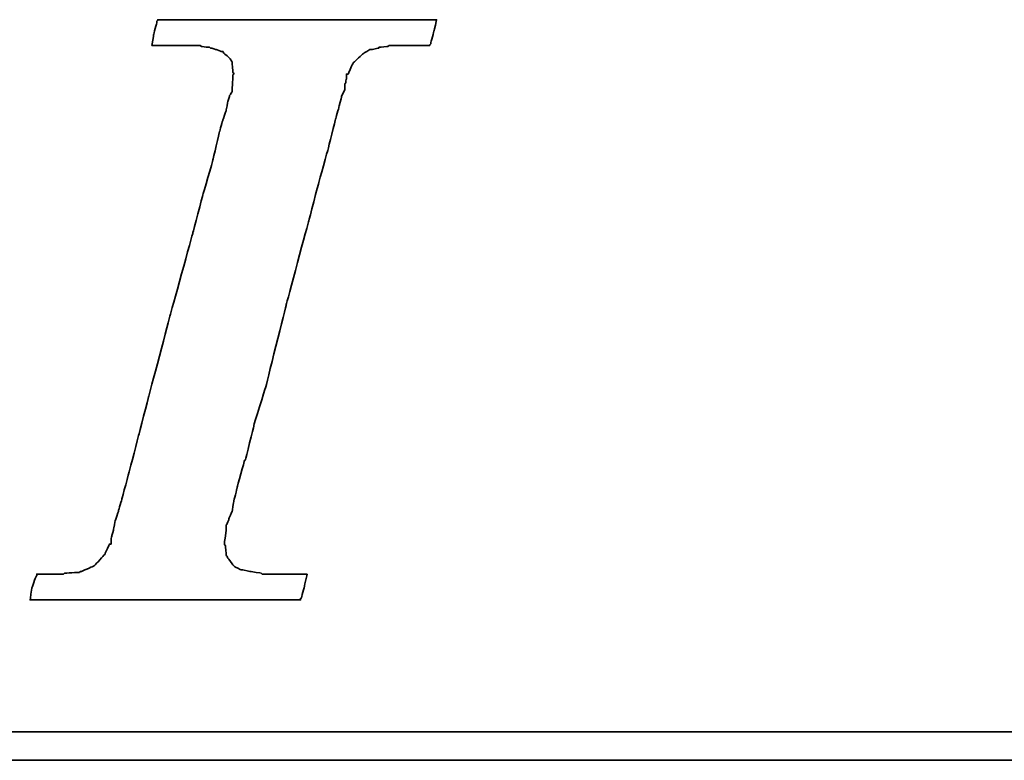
# Model space of a CAD drawing. Header units: millimetres. Extents: x -266 to -61, y 65 to 190.
# Tile 37 of 54: x -111.07 to -107.73, y 124.07 to 126.57. Entities that reach past the tile are written whole.
import ezdxf

# ---------------------------------------------------------------- set-up
doc = ezdxf.new("R2010")
doc.units = ezdxf.units.MM
doc.header["$LTSCALE"] = 0.1
doc.layers.add('CHA', color=7, linetype='CONTINUOUS')
doc.layers.add('layer 1', color=7, linetype='CONTINUOUS')

# ---------------------------------------------------------------- blocks, each defined once
blk = doc.blocks.new('TBI MOTION logo(完整正式版)')
at = {"layer": 'layer 1', "color": 22, "lineweight": 35}
for points, knots in [([(-40.59125, -7.94375), (-40.59125, -7.94375), (-40.97375, -7.94375), (-40.97375, -7.94375), (-40.97375, -7.94375), (-40.97375, -7.94375), (-41.38125, -7.94375), (-41.38125, -7.94375), (-41.38125, -7.94375), (-41.38125, -7.94375), (-41.54875, -7.94375), (-41.54875, -7.94375), (-41.54875, -7.94375), (-41.54875, -7.94375), (-41.59875, -7.94375), (-41.59875, -7.94375), (-41.59875, -7.94375), (-41.59875, -7.94375), (-41.88375, -7.94375), (-41.88375, -7.94375), (-41.88375, -7.94375), (-41.88375, -7.94375), (-41.90875, -7.91875), (-41.90875, -7.91875), (-41.90875, -7.91875), (-41.90875, -7.91875), (-42.19875, -7.87125), (-42.19875, -7.87125), (-42.19875, -7.87125), (-42.19875, -7.87125), (-42.43875, -7.82375), (-42.43875, -7.82375), (-42.43875, -7.82375), (-42.43875, -7.82375), (-42.45875, -7.82375), (-42.45875, -7.82375), (-42.45875, -7.82375), (-42.45875, -7.82375), (-42.48625, -7.82375), (-42.48625, -7.82375), (-42.48625, -7.82375), (-42.48625, -7.82375), (-42.67625, -7.72375), (-42.67625, -7.72375), (-42.67625, -7.72375), (-42.67625, -7.72375), (-42.70125, -7.70375), (-42.70125, -7.70375), (-42.70125, -7.70375), (-42.70125, -7.70375), (-42.72375, -7.67875), (-42.72375, -7.67875), (-42.72375, -7.67875), (-42.72375, -7.67875), (-42.86875, -7.48875), (-42.86875, -7.48875), (-42.86875, -7.48875), (-42.86875, -7.48875), (-42.89375, -7.43875), (-42.89375, -7.43875), (-42.89375, -7.43875), (-42.89375, -7.43875), (-42.91875, -7.38875), (-42.91875, -7.38875), (-42.91875, -7.38875), (-42.91875, -7.38875), (-42.93875, -7.12875), (-42.93875, -7.12875), (-42.93875, -7.12875), (-42.93875, -7.12875), (-42.96375, -7.10375), (-42.96375, -7.10375), (-42.96375, -7.10375), (-42.96375, -7.10375), (-42.96375, -7.05375), (-42.96375, -7.05375), (-42.96375, -7.05375), (-42.96375, -7.05375), (-42.96375, -7.00875), (-42.96375, -7.00875), (-42.96375, -7.00875), (-42.96375, -7.00875), (-42.91875, -6.69625), (-42.91875, -6.69625), (-42.91875, -6.69625), (-42.91875, -6.69625), (-42.91875, -6.62375), (-42.91875, -6.62375), (-42.91875, -6.62375), (-42.91875, -6.62375), (-42.91875, -6.59625), (-42.91875, -6.59625), (-42.91875, -6.59625), (-42.91875, -6.59625), (-42.91875, -6.57375), (-42.91875, -6.57375), (-42.91875, -6.57375), (-42.91875, -6.57375), (-42.91875, -6.52875), (-42.91875, -6.52875), (-42.91875, -6.52875), (-42.91875, -6.52875), (-42.89375, -6.50375), (-42.89375, -6.50375), (-42.89375, -6.50375), (-42.89375, -6.50375), (-42.84375, -6.38375), (-42.84375, -6.38375), (-42.84375, -6.38375), (-42.84375, -6.38375), (-42.84375, -6.35875), (-42.84375, -6.35875), (-42.84375, -6.35875), (-42.84375, -6.35875), (-42.74625, -6.14375), (-42.74625, -6.14375), (-42.74625, -6.14375), (-42.74625, -6.14375), (-42.70125, -5.85375), (-42.70125, -5.85375), (-42.70125, -5.85375), (-42.70125, -5.85375), (-42.60375, -5.47125), (-42.60375, -5.47125), (-42.60375, -5.47125), (-42.60375, -5.47125), (-42.60375, -5.44875), (-42.60375, -5.44875), (-42.60375, -5.44875), (-42.60375, -5.44875), (-42.38875, -4.67875), (-42.38875, -4.67875), (-42.38875, -4.67875), (-42.38875, -4.67875), (-42.36375, -4.65375), (-42.36375, -4.65375), (-42.36375, -4.65375), (-42.36375, -4.65375), (-42.12375, -3.69625), (-42.12375, -3.69625), (-42.12375, -3.69625), (-42.12375, -3.69625), (-42.12375, -3.67374), (-42.12375, -3.67374), (-42.12375, -3.67374), (-42.12375, -3.67374), (-41.78875, -2.59374), (-41.78875, -2.59374), (-41.78875, -2.59374), (-41.78875, -2.59374), (-41.18875, -0.19375), (-41.18875, -0.19375), (-41.18875, -0.19375), (-41.18875, -0.19375), (-40.54375, 2.20624), (-40.54375, 2.20624), (-40.54375, 2.20624), (-40.54375, 2.20624), (-40.25375, 3.30875), (-40.25375, 3.30875), (-40.25375, 3.30875), (-40.25375, 3.30875), (-39.98875, 4.27125), (-39.98875, 4.27125), (-39.98875, 4.27125), (-39.98875, 4.27125), (-39.77375, 5.13125), (-39.77375, 5.13125), (-39.77375, 5.13125), (-39.77375, 5.13125), (-39.67875, 5.47125), (-39.67875, 5.47125), (-39.67875, 5.47125), (-39.67875, 5.47125), (-39.60375, 5.75625), (-39.60375, 5.75625), (-39.60375, 5.75625), (-39.60375, 5.75625), (-39.60375, 5.78125), (-39.60375, 5.78125), (-39.60375, 5.78125), (-39.60375, 5.78125), (-39.50875, 5.97125), (-39.50875, 5.97125), (-39.50875, 5.97125), (-39.50875, 5.97125), (-39.50875, 6.13875), (-39.50875, 6.13875), (-39.50875, 6.13875), (-39.50875, 6.13875), (-39.48625, 6.16625), (-39.48625, 6.16625), (-39.48625, 6.16625), (-39.48625, 6.16625), (-39.46125, 6.28625), (-39.46125, 6.28625), (-39.46125, 6.28625), (-39.46125, 6.28625), (-39.46125, 6.42625), (-39.46125, 6.42625), (-39.46125, 6.42625), (-39.46125, 6.42625), (-39.41375, 6.42625), (-39.41375, 6.42625), (-39.41375, 6.42625), (-39.41375, 6.42625), (-39.29375, 6.69125), (-39.29375, 6.69125), (-39.29375, 6.69125), (-39.29375, 6.69125), (-39.26875, 6.74125), (-39.26875, 6.74125), (-39.26875, 6.74125), (-39.26875, 6.74125), (-39.24375, 6.76625), (-39.24375, 6.76625), (-39.24375, 6.76625), (-39.24375, 6.76625), (-38.98375, 7.00624), (-38.98375, 7.00624), (-38.98375, 7.00624), (-38.98375, 7.00624), (-38.95625, 7.02624), (-38.95625, 7.02624), (-38.95625, 7.02624), (-38.95625, 7.02624), (-38.78875, 7.12624), (-38.78875, 7.12624), (-38.78875, 7.12624), (-38.78875, 7.12624), (-38.76375, 7.12624), (-38.76375, 7.12624), (-38.76375, 7.12624), (-38.76375, 7.12624), (-38.74375, 7.12624), (-38.74375, 7.12624), (-38.74375, 7.12624), (-38.74375, 7.12624), (-38.52875, 7.17125), (-38.52875, 7.17125), (-38.52875, 7.17125), (-38.52875, 7.17125), (-38.52875, 7.19624), (-38.52875, 7.19624), (-38.52875, 7.19624), (-38.52875, 7.19624), (-38.50375, 7.19624), (-38.50375, 7.19624), (-38.50375, 7.19624), (-38.50375, 7.19624), (-38.26125, 7.21875), (-38.26125, 7.21875), (-38.26125, 7.21875), (-38.26125, 7.21875), (-38.23875, 7.24624), (-38.23875, 7.24624), (-38.23875, 7.24624), (-38.23875, 7.24624), (-38.21625, 7.24624), (-38.21625, 7.24624), (-38.21625, 7.24624), (-38.21625, 7.24624), (-38.18875, 7.24624), (-38.18875, 7.24624), (-38.18875, 7.24624), (-38.18875, 7.24624), (-37.90375, 7.24624), (-37.90375, 7.24624), (-37.90375, 7.24624), (-37.90375, 7.24624), (-37.85375, 7.24624), (-37.85375, 7.24624), (-37.85375, 7.24624), (-37.85375, 7.24624), (-37.75875, 7.24624), (-37.75875, 7.24624), (-37.75875, 7.24624), (-37.75875, 7.24624), (-37.42375, 7.24624), (-37.42375, 7.24624), (-37.42375, 7.24624), (-37.42375, 7.24624), (-37.08875, 7.24624), (-37.08875, 7.24624), (-37.08875, 7.24624), (-37.08875, 7.24624), (-37.06375, 7.24624), (-37.06375, 7.24624), (-37.06375, 7.24624), (-37.06375, 7.24624), (-37.06375, 7.26624), (-37.06375, 7.26624), (-37.06375, 7.26624), (-37.06375, 7.26624), (-37.03875, 7.29125), (-37.03875, 7.29125), (-37.03875, 7.29125), (-37.03875, 7.29125), (-37.03875, 7.31625), (-37.03875, 7.31625), (-37.03875, 7.31625), (-37.03875, 7.31625), (-36.94125, 7.67625), (-36.94125, 7.67625), (-36.94125, 7.67625), (-36.94125, 7.67625), (-36.86875, 7.98625), (-36.86875, 7.98625), (-36.86875, 7.98625), (-36.86875, 7.98625), (-36.98875, 7.98625), (-36.98875, 7.98625), (-36.98875, 7.98625), (-36.98875, 7.98625), (-37.42375, 7.98625), (-37.42375, 7.98625), (-37.42375, 7.98625), (-37.42375, 7.98625), (-37.94875, 7.98625), (-37.94875, 7.98625), (-37.94875, 7.98625), (-37.94875, 7.98625), (-38.57375, 7.98625), (-38.57375, 7.98625), (-38.57375, 7.98625), (-38.57375, 7.98625), (-39.29375, 7.98625), (-39.29375, 7.98625), (-39.29375, 7.98625), (-39.29375, 7.98625), (-40.82875, 7.98625), (-40.82875, 7.98625), (-40.82875, 7.98625), (-40.82875, 7.98625), (-42.36375, 7.98625), (-42.36375, 7.98625), (-42.36375, 7.98625), (-42.36375, 7.98625), (-43.08375, 7.98625), (-43.08375, 7.98625), (-43.08375, 7.98625), (-43.08375, 7.98625), (-43.70875, 7.98625), (-43.70875, 7.98625), (-43.70875, 7.98625), (-43.70875, 7.98625), (-44.23375, 7.98625), (-44.23375, 7.98625), (-44.23375, 7.98625), (-44.23375, 7.98625), (-44.66875, 7.98625), (-44.66875, 7.98625), (-44.66875, 7.98625), (-44.66875, 7.98625), (-44.88375, 7.98625), (-44.88375, 7.98625), (-44.88375, 7.98625), (-44.88375, 7.98625), (-44.90875, 7.94125), (-44.90875, 7.94125), (-44.90875, 7.94125), (-44.90875, 7.94125), (-44.90875, 7.91625), (-44.90875, 7.91625), (-44.90875, 7.91625), (-44.90875, 7.91625), (-45.00375, 7.55625), (-45.00375, 7.55625), (-45.00375, 7.55625), (-45.00375, 7.55625), (-45.05375, 7.24624), (-45.05375, 7.24624), (-45.05375, 7.24624), (-45.05375, 7.24624), (-44.61875, 7.24624), (-44.61875, 7.24624), (-44.61875, 7.24624), (-44.61875, 7.24624), (-44.11375, 7.24624), (-44.11375, 7.24624), (-44.11375, 7.24624), (-44.11375, 7.24624), (-43.99375, 7.24624), (-43.99375, 7.24624), (-43.99375, 7.24624), (-43.99375, 7.24624), (-43.94625, 7.24624), (-43.94625, 7.24624), (-43.94625, 7.24624), (-43.94625, 7.24624), (-43.92374, 7.24624), (-43.92374, 7.24624), (-43.92374, 7.24624), (-43.92374, 7.24624), (-43.65875, 7.24624), (-43.65875, 7.24624), (-43.65875, 7.24624), (-43.65875, 7.24624), (-43.63875, 7.21875), (-43.63875, 7.21875), (-43.63875, 7.21875), (-43.63875, 7.21875), (-43.46875, 7.19624), (-43.46875, 7.19624), (-43.46875, 7.19624), (-43.46875, 7.19624), (-43.39875, 7.19624), (-43.39875, 7.19624), (-43.39875, 7.19624), (-43.39875, 7.19624), (-43.37125, 7.17125), (-43.37125, 7.17125), (-43.37125, 7.17125), (-43.37125, 7.17125), (-43.34875, 7.17125), (-43.34875, 7.17125), (-43.34875, 7.17125), (-43.34875, 7.17125), (-43.20375, 7.12624), (-43.20375, 7.12624), (-43.20375, 7.12624), (-43.20375, 7.12624), (-43.05875, 7.07624), (-43.05875, 7.07624), (-43.05875, 7.07624), (-43.05875, 7.07624), (-43.01375, 7.07624), (-43.01375, 7.07624), (-43.01375, 7.07624), (-43.01375, 7.07624), (-42.98875, 7.02624), (-42.98875, 7.02624), (-42.98875, 7.02624), (-42.98875, 7.02624), (-42.79875, 6.86125), (-42.79875, 6.86125), (-42.79875, 6.86125), (-42.79875, 6.86125), (-42.77375, 6.81125), (-42.77375, 6.81125), (-42.77375, 6.81125), (-42.77375, 6.81125), (-42.74625, 6.76625), (-42.74625, 6.76625), (-42.74625, 6.76625), (-42.74625, 6.76625), (-42.72375, 6.47625), (-42.72375, 6.47625), (-42.72375, 6.47625), (-42.72375, 6.47625), (-42.70125, 6.45124), (-42.70125, 6.45124), (-42.70125, 6.45124), (-42.70125, 6.45124), (-42.70125, 6.42625), (-42.70125, 6.42625), (-42.70125, 6.42625), (-42.70125, 6.42625), (-42.72375, 6.40625), (-42.72375, 6.40625), (-42.72375, 6.40625), (-42.72375, 6.40625), (-42.74625, 5.97125), (-42.74625, 5.97125), (-42.74625, 5.97125), (-42.74625, 5.97125), (-42.74625, 5.94625), (-42.74625, 5.94625), (-42.74625, 5.94625), (-42.74625, 5.94625), (-42.74625, 5.92625), (-42.74625, 5.92625), (-42.74625, 5.92625), (-42.74625, 5.92625), (-42.77375, 5.87625), (-42.77375, 5.87625), (-42.77375, 5.87625), (-42.77375, 5.87625), (-42.81875, 5.80625), (-42.81875, 5.80625), (-42.81875, 5.80625), (-42.81875, 5.80625), (-42.86875, 5.63625), (-42.86875, 5.63625), (-42.86875, 5.63625), (-42.86875, 5.63625), (-42.91875, 5.39625), (-42.91875, 5.39625), (-42.91875, 5.39625), (-42.91875, 5.39625), (-42.91875, 5.37124), (-42.91875, 5.37124), (-42.91875, 5.37124), (-42.91875, 5.37124), (-43.01375, 5.10874), (-43.01375, 5.10874), (-43.01375, 5.10874), (-43.01375, 5.10874), (-43.10875, 4.77124), (-43.10875, 4.77124), (-43.10875, 4.77124), (-43.10875, 4.77124), (-43.29875, 3.95625), (-43.29875, 3.95625), (-43.29875, 3.95625), (-43.29875, 3.95625), (-43.58875, 2.95125), (-43.58875, 2.95125), (-43.58875, 2.95125), (-43.58875, 2.95125), (-43.87375, 1.87125), (-43.87375, 1.87125), (-43.87375, 1.87125), (-43.87375, 1.87125), (-44.52625, -0.50374), (-44.52625, -0.50374), (-44.52625, -0.50374), (-44.52625, -0.50374), (-45.14875, -2.85375), (-45.14875, -2.85375), (-45.14875, -2.85375), (-45.14875, -2.85375), (-45.43375, -3.95875), (-45.43375, -3.95875), (-45.43375, -3.95875), (-45.43375, -3.95875), (-45.69875, -4.96875), (-45.69875, -4.96875), (-45.69875, -4.96875), (-45.69875, -4.96875), (-45.91375, -5.78375), (-45.91375, -5.78375), (-45.91375, -5.78375), (-45.91375, -5.78375), (-46.01375, -6.11875), (-46.01375, -6.11875), (-46.01375, -6.11875), (-46.01375, -6.11875), (-46.01375, -6.14375), (-46.01375, -6.14375), (-46.01375, -6.14375), (-46.01375, -6.14375), (-46.10875, -6.40875), (-46.10875, -6.40875), (-46.10875, -6.40875), (-46.10875, -6.40875), (-46.15375, -6.64875), (-46.15375, -6.64875), (-46.15375, -6.64875), (-46.15375, -6.64875), (-46.20375, -6.83875), (-46.20375, -6.83875), (-46.20375, -6.83875), (-46.20375, -6.83875), (-46.22875, -6.93375), (-46.22875, -6.93375), (-46.22875, -6.93375), (-46.22875, -6.93375), (-46.22875, -7.07875), (-46.22875, -7.07875), (-46.22875, -7.07875), (-46.22875, -7.07875), (-46.27375, -7.07875), (-46.27375, -7.07875), (-46.27375, -7.07875), (-46.27375, -7.07875), (-46.39375, -7.34375), (-46.39375, -7.34375), (-46.39375, -7.34375), (-46.39375, -7.34375), (-46.39375, -7.36875), (-46.39375, -7.36875), (-46.39375, -7.36875), (-46.39375, -7.36875), (-46.42125, -7.38875), (-46.42125, -7.38875), (-46.42125, -7.38875), (-46.42125, -7.38875), (-46.68375, -7.67875), (-46.68375, -7.67875), (-46.68375, -7.67875), (-46.68375, -7.67875), (-46.70875, -7.70375), (-46.70875, -7.70375), (-46.70875, -7.70375), (-46.70875, -7.70375), (-46.75375, -7.72375), (-46.75375, -7.72375), (-46.75375, -7.72375), (-46.75375, -7.72375), (-47.08875, -7.87125), (-47.08875, -7.87125), (-47.08875, -7.87125), (-47.08875, -7.87125), (-47.11625, -7.87125), (-47.11625, -7.87125), (-47.11625, -7.87125), (-47.11625, -7.87125), (-47.13875, -7.89375), (-47.13875, -7.89375), (-47.13875, -7.89375), (-47.13875, -7.89375), (-47.56875, -7.91875), (-47.56875, -7.91875), (-47.56875, -7.91875), (-47.56875, -7.91875), (-47.59625, -7.94375), (-47.59625, -7.94375), (-47.59625, -7.94375), (-47.59625, -7.94375), (-47.64375, -7.94375), (-47.64375, -7.94375), (-47.64375, -7.94375), (-47.64375, -7.94375), (-47.73625, -7.94375), (-47.73625, -7.94375), (-47.73625, -7.94375), (-47.73625, -7.94375), (-48.07375, -7.94375), (-48.07375, -7.94375), (-48.07375, -7.94375), (-48.07375, -7.94375), (-48.36125, -7.94375), (-48.36125, -7.94375), (-48.36125, -7.94375), (-48.36125, -7.94375), (-48.36125, -7.96625), (-48.36125, -7.96625), (-48.36125, -7.96625), (-48.36125, -7.96625), (-48.36125, -7.99125), (-48.36125, -7.99125), (-48.36125, -7.99125), (-48.36125, -7.99125), (-48.38875, -8.01375), (-48.38875, -8.01375), (-48.38875, -8.01375), (-48.38875, -8.01375), (-48.50875, -8.34875), (-48.50875, -8.34875), (-48.50875, -8.34875), (-48.50875, -8.34875), (-48.55375, -8.68625), (-48.55375, -8.68625), (-48.55375, -8.68625), (-48.55375, -8.68625), (-48.45875, -8.68625), (-48.45875, -8.68625), (-48.45875, -8.68625), (-48.45875, -8.68625), (-48.07375, -8.68625), (-48.07375, -8.68625), (-48.07375, -8.68625), (-48.07375, -8.68625), (-47.52375, -8.68625), (-47.52375, -8.68625), (-47.52375, -8.68625), (-47.52375, -8.68625), (-46.92375, -8.68625), (-46.92375, -8.68625), (-46.92375, -8.68625), (-46.92375, -8.68625), (-46.25375, -8.68625), (-46.25375, -8.68625), (-46.25375, -8.68625), (-46.25375, -8.68625), (-46.20375, -8.68625), (-46.20375, -8.68625), (-46.20375, -8.68625), (-46.20375, -8.68625), (-44.71375, -8.68625), (-44.71375, -8.68625), (-44.71375, -8.68625), (-44.71375, -8.68625), (-43.22875, -8.68625), (-43.22875, -8.68625), (-43.22875, -8.68625), (-43.22875, -8.68625), (-42.55875, -8.68625), (-42.55875, -8.68625), (-42.55875, -8.68625), (-42.55875, -8.68625), (-42.50875, -8.68625), (-42.50875, -8.68625), (-42.50875, -8.68625), (-42.50875, -8.68625), (-41.93375, -8.68625), (-41.93375, -8.68625), (-41.93375, -8.68625), (-41.93375, -8.68625), (-41.38125, -8.68625), (-41.38125, -8.68625), (-41.38125, -8.68625), (-41.38125, -8.68625), (-40.97375, -8.68625), (-40.97375, -8.68625), (-40.97375, -8.68625), (-40.97375, -8.68625), (-40.78125, -8.68625), (-40.78125, -8.68625), (-40.78125, -8.68625), (-40.78125, -8.68625), (-40.78125, -8.63875), (-40.78125, -8.63875), (-40.78125, -8.63875), (-40.78125, -8.63875), (-40.75875, -8.63875), (-40.75875, -8.63875), (-40.75875, -8.63875), (-40.75875, -8.63875), (-40.66375, -8.27875), (-40.66375, -8.27875), (-40.66375, -8.27875), (-40.66375, -8.27875), (-40.59125, -7.94375), (-40.59125, -7.94375)], [0, 0, 0, 0, 0.00558659, 0.00558659, 0.00558659, 0.0055866, 0.01117318, 0.01117318, 0.01117318, 0.01117319, 0.01675978, 0.01675978, 0.01675978, 0.01675979, 0.02234637, 0.02234637, 0.02234637, 0.02234638, 0.02793296, 0.02793296, 0.02793296, 0.02793297, 0.03351955, 0.03351955, 0.03351955, 0.03351956, 0.03910615, 0.03910615, 0.03910615, 0.03910616, 0.04469274, 0.04469274, 0.04469274, 0.04469275, 0.05027933, 0.05027933, 0.05027933, 0.05027934, 0.05586592, 0.05586592, 0.05586592, 0.05586593, 0.06145251, 0.06145251, 0.06145251, 0.06145252, 0.06703911, 0.06703911, 0.06703911, 0.06703912, 0.0726257, 0.0726257, 0.0726257, 0.07262571, 0.07821229, 0.07821229, 0.07821229, 0.0782123, 0.08379888, 0.08379888, 0.08379888, 0.08379889, 0.08938547, 0.08938547, 0.08938547, 0.08938548, 0.09497207, 0.09497207, 0.09497207, 0.09497208, 0.10055866, 0.10055866, 0.10055866, 0.10055867, 0.10614525, 0.10614525, 0.10614525, 0.10614526, 0.11173184, 0.11173184, 0.11173184, 0.11173185, 0.11731844, 0.11731844, 0.11731844, 0.11731845, 0.12290503, 0.12290503, 0.12290503, 0.12290504, 0.12849162, 0.12849162, 0.12849162, 0.12849163, 0.13407821, 0.13407821, 0.13407821, 0.13407822, 0.1396648, 0.1396648, 0.1396648, 0.13966481, 0.1452514, 0.1452514, 0.1452514, 0.14525141, 0.15083799, 0.15083799, 0.15083799, 0.150838, 0.15642458, 0.15642458, 0.15642458, 0.15642459, 0.16201117, 0.16201117, 0.16201117, 0.16201118, 0.16759777, 0.16759777, 0.16759777, 0.16759778, 0.17318436, 0.17318436, 0.17318436, 0.17318437, 0.17877095, 0.17877095, 0.17877095, 0.17877096, 0.18435754, 0.18435754, 0.18435754, 0.18435755, 0.18994413, 0.18994413, 0.18994413, 0.18994414, 0.19553073, 0.19553073, 0.19553073, 0.19553074, 0.20111732, 0.20111732, 0.20111732, 0.20111733, 0.20670391, 0.20670391, 0.20670391, 0.20670392, 0.2122905, 0.2122905, 0.2122905, 0.21229051, 0.21787709, 0.21787709, 0.21787709, 0.2178771, 0.22346369, 0.22346369, 0.22346369, 0.2234637, 0.22905028, 0.22905028, 0.22905028, 0.22905029, 0.23463687, 0.23463687, 0.23463687, 0.23463688, 0.24022346, 0.24022346, 0.24022346, 0.24022347, 0.24581006, 0.24581006, 0.24581006, 0.24581007, 0.25139665, 0.25139665, 0.25139665, 0.25139666, 0.25698324, 0.25698324, 0.25698324, 0.25698325, 0.26256983, 0.26256983, 0.26256983, 0.26256984, 0.26815642, 0.26815642, 0.26815642, 0.26815643, 0.27374302, 0.27374302, 0.27374302, 0.27374303, 0.27932961, 0.27932961, 0.27932961, 0.27932962, 0.2849162, 0.2849162, 0.2849162, 0.28491621, 0.29050279, 0.29050279, 0.29050279, 0.2905028, 0.29608939, 0.29608939, 0.29608939, 0.2960894, 0.30167598, 0.30167598, 0.30167598, 0.30167599, 0.30726257, 0.30726257, 0.30726257, 0.30726258, 0.31284916, 0.31284916, 0.31284916, 0.31284917, 0.31843575, 0.31843575, 0.31843575, 0.31843576, 0.32402235, 0.32402235, 0.32402235, 0.32402236, 0.32960894, 0.32960894, 0.32960894, 0.32960895, 0.33519553, 0.33519553, 0.33519553, 0.33519554, 0.34078212, 0.34078212, 0.34078212, 0.34078213, 0.34636872, 0.34636872, 0.34636872, 0.34636873, 0.35195531, 0.35195531, 0.35195531, 0.35195532, 0.3575419, 0.3575419, 0.3575419, 0.35754191, 0.36312849, 0.36312849, 0.36312849, 0.3631285, 0.36871508, 0.36871508, 0.36871508, 0.36871509, 0.37430168, 0.37430168, 0.37430168, 0.37430169, 0.37988827, 0.37988827, 0.37988827, 0.37988828, 0.38547486, 0.38547486, 0.38547486, 0.38547487, 0.39106145, 0.39106145, 0.39106145, 0.39106146, 0.39664804, 0.39664804, 0.39664804, 0.39664805, 0.40223464, 0.40223464, 0.40223464, 0.40223465, 0.40782123, 0.40782123, 0.40782123, 0.40782124, 0.41340782, 0.41340782, 0.41340782, 0.41340783, 0.41899441, 0.41899441, 0.41899441, 0.41899442, 0.42458101, 0.42458101, 0.42458101, 0.42458102, 0.4301676, 0.4301676, 0.4301676, 0.43016761, 0.43575419, 0.43575419, 0.43575419, 0.4357542, 0.44134078, 0.44134078, 0.44134078, 0.44134079, 0.44692737, 0.44692737, 0.44692737, 0.44692738, 0.45251397, 0.45251397, 0.45251397, 0.45251398, 0.45810056, 0.45810056, 0.45810056, 0.45810057, 0.46368715, 0.46368715, 0.46368715, 0.46368716, 0.46927374, 0.46927374, 0.46927374, 0.46927375, 0.47486034, 0.47486034, 0.47486034, 0.47486035, 0.48044693, 0.48044693, 0.48044693, 0.48044694, 0.48603352, 0.48603352, 0.48603352, 0.48603353, 0.49162011, 0.49162011, 0.49162011, 0.49162012, 0.4972067, 0.4972067, 0.4972067, 0.49720671, 0.5027933, 0.5027933, 0.5027933, 0.50279331, 0.50837989, 0.50837989, 0.50837989, 0.5083799, 0.51396648, 0.51396648, 0.51396648, 0.51396649, 0.51955307, 0.51955307, 0.51955307, 0.51955308, 0.52513966, 0.52513966, 0.52513966, 0.52513967, 0.53072626, 0.53072626, 0.53072626, 0.53072627, 0.53631285, 0.53631285, 0.53631285, 0.53631286, 0.54189944, 0.54189944, 0.54189944, 0.54189945, 0.54748603, 0.54748603, 0.54748603, 0.54748604, 0.55307263, 0.55307263, 0.55307263, 0.55307264, 0.55865922, 0.55865922, 0.55865922, 0.55865923, 0.56424581, 0.56424581, 0.56424581, 0.56424582, 0.5698324, 0.5698324, 0.5698324, 0.56983241, 0.57541899, 0.57541899, 0.57541899, 0.575419, 0.58100559, 0.58100559, 0.58100559, 0.5810056, 0.58659218, 0.58659218, 0.58659218, 0.58659219, 0.59217877, 0.59217877, 0.59217877, 0.59217878, 0.59776536, 0.59776536, 0.59776536, 0.59776537, 0.60335196, 0.60335196, 0.60335196, 0.60335197, 0.60893855, 0.60893855, 0.60893855, 0.60893856, 0.61452514, 0.61452514, 0.61452514, 0.61452515, 0.62011173, 0.62011173, 0.62011173, 0.62011174, 0.62569832, 0.62569832, 0.62569832, 0.62569833, 0.63128492, 0.63128492, 0.63128492, 0.63128493, 0.63687151, 0.63687151, 0.63687151, 0.63687152, 0.6424581, 0.6424581, 0.6424581, 0.64245811, 0.64804469, 0.64804469, 0.64804469, 0.6480447, 0.65363128, 0.65363128, 0.65363128, 0.65363129, 0.65921788, 0.65921788, 0.65921788, 0.65921789, 0.66480447, 0.66480447, 0.66480447, 0.66480448, 0.67039106, 0.67039106, 0.67039106, 0.67039107, 0.67597765, 0.67597765, 0.67597765, 0.67597766, 0.68156425, 0.68156425, 0.68156425, 0.68156426, 0.68715084, 0.68715084, 0.68715084, 0.68715085, 0.69273743, 0.69273743, 0.69273743, 0.69273744, 0.69832402, 0.69832402, 0.69832402, 0.69832403, 0.70391061, 0.70391061, 0.70391061, 0.70391062, 0.70949721, 0.70949721, 0.70949721, 0.70949722, 0.7150838, 0.7150838, 0.7150838, 0.71508381, 0.72067039, 0.72067039, 0.72067039, 0.7206704, 0.72625698, 0.72625698, 0.72625698, 0.72625699, 0.73184358, 0.73184358, 0.73184358, 0.73184359, 0.73743017, 0.73743017, 0.73743017, 0.73743018, 0.74301676, 0.74301676, 0.74301676, 0.74301677, 0.74860335, 0.74860335, 0.74860335, 0.74860336, 0.75418994, 0.75418994, 0.75418994, 0.75418995, 0.75977654, 0.75977654, 0.75977654, 0.75977655, 0.76536313, 0.76536313, 0.76536313, 0.76536314, 0.77094972, 0.77094972, 0.77094972, 0.77094973, 0.77653631, 0.77653631, 0.77653631, 0.77653632, 0.78212291, 0.78212291, 0.78212291, 0.78212292, 0.7877095, 0.7877095, 0.7877095, 0.78770951, 0.79329609, 0.79329609, 0.79329609, 0.7932961, 0.79888268, 0.79888268, 0.79888268, 0.79888269, 0.80446927, 0.80446927, 0.80446927, 0.80446928, 0.81005587, 0.81005587, 0.81005587, 0.81005588, 0.81564246, 0.81564246, 0.81564246, 0.81564247, 0.82122905, 0.82122905, 0.82122905, 0.82122906, 0.82681564, 0.82681564, 0.82681564, 0.82681565, 0.83240223, 0.83240223, 0.83240223, 0.83240224, 0.83798883, 0.83798883, 0.83798883, 0.83798884, 0.84357542, 0.84357542, 0.84357542, 0.84357543, 0.84916201, 0.84916201, 0.84916201, 0.84916202, 0.8547486, 0.8547486, 0.8547486, 0.85474861, 0.8603352, 0.8603352, 0.8603352, 0.86033521, 0.86592179, 0.86592179, 0.86592179, 0.8659218, 0.87150838, 0.87150838, 0.87150838, 0.87150839, 0.87709497, 0.87709497, 0.87709497, 0.87709498, 0.88268156, 0.88268156, 0.88268156, 0.88268157, 0.88826816, 0.88826816, 0.88826816, 0.88826817, 0.89385475, 0.89385475, 0.89385475, 0.89385476, 0.89944134, 0.89944134, 0.89944134, 0.89944135, 0.90502793, 0.90502793, 0.90502793, 0.90502794, 0.91061453, 0.91061453, 0.91061453, 0.91061454, 0.91620112, 0.91620112, 0.91620112, 0.91620113, 0.92178771, 0.92178771, 0.92178771, 0.92178772, 0.9273743, 0.9273743, 0.9273743, 0.92737431, 0.93296089, 0.93296089, 0.93296089, 0.9329609, 0.93854749, 0.93854749, 0.93854749, 0.9385475, 0.94413408, 0.94413408, 0.94413408, 0.94413409, 0.94972067, 0.94972067, 0.94972067, 0.94972068, 0.95530726, 0.95530726, 0.95530726, 0.95530727, 0.96089385, 0.96089385, 0.96089385, 0.96089386, 0.96648045, 0.96648045, 0.96648045, 0.96648046, 0.97206704, 0.97206704, 0.97206704, 0.97206705, 0.97765363, 0.97765363, 0.97765363, 0.97765364, 0.98324022, 0.98324022, 0.98324022, 0.98324023, 0.98882682, 0.98882682, 0.98882682, 0.98882683, 0.99441341, 0.99441341, 0.99441341, 0.99441342, 1, 1, 1, 1]), ([(75.90875, -9.47875), (75.90875, -9.47875), (75.90875, -12.28625), (75.90875, -12.28625), (75.90875, -12.28625), (75.90875, -12.28625), (75.90875, -12.47875), (75.90875, -12.47875), (75.90875, -12.47875), (75.90875, -12.47875), (75.71625, -12.47875), (75.71625, -12.47875), (75.71625, -12.47875), (75.71625, -12.47875), (-88.32875, -12.47875), (-88.32875, -12.47875), (-88.32875, -12.47875), (-88.32875, -12.47875), (-88.32875, -13.29375), (-88.32875, -13.29375), (-88.32875, -13.29375), (-88.32875, -13.29375), (82.89125, -13.29375), (82.89125, -13.29375), (82.89125, -13.29375), (82.89125, -13.29375), (75.90875, -9.47875), (75.90875, -9.47875)], [0, 0, 0, 0, 0.14285714, 0.14285714, 0.14285714, 0.14285715, 0.28571429, 0.28571429, 0.28571429, 0.2857143, 0.42857143, 0.42857143, 0.42857143, 0.42857144, 0.57142857, 0.57142857, 0.57142857, 0.57142858, 0.71428571, 0.71428571, 0.71428571, 0.71428572, 0.85714286, 0.85714286, 0.85714286, 0.85714287, 1, 1, 1, 1])]:
    blk.add_open_spline(points, degree=3, knots=knots, dxfattribs=at)

msp = doc.modelspace()

# ---------------------------------------------------------------- block references
at = {"layer": 'CHA', "color": 7, "xscale": 0.1176925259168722, "yscale": 0.1176925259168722, "zscale": 0.1176925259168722}
msp.add_blockref('TBI MOTION logo(完整正式版)', (-105.3156, 125.6307), dxfattribs=at)

doc.saveas('drawing.dxf')
